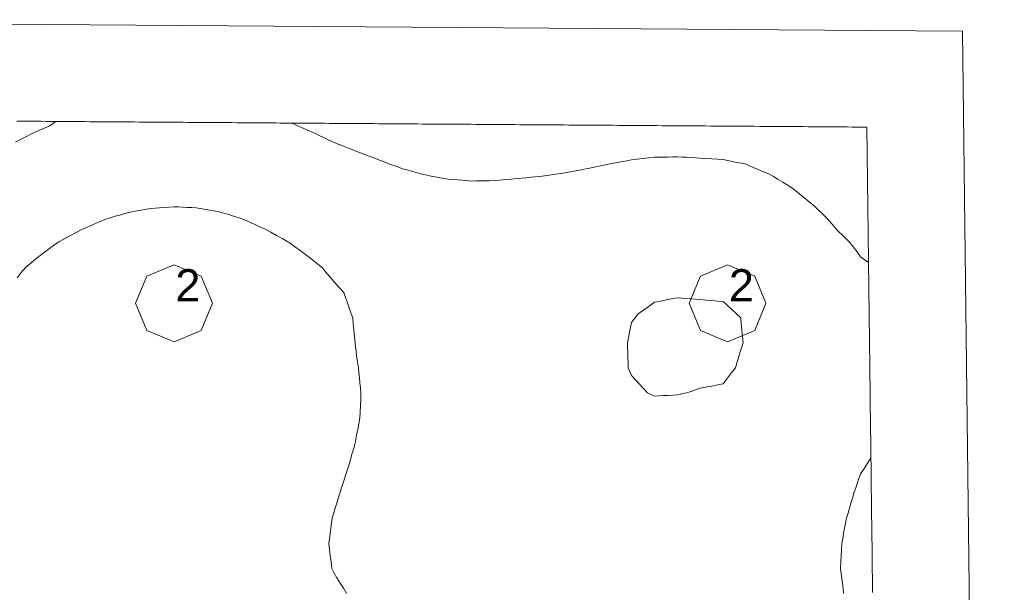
# Model space of a CAD drawing. Header units: millimetres. Extents: x -3350 to 1628655, y -3400 to 242269.
# Tile 61 of 73: x 1561890 to 1564943, y 20598 to 22373. Entities that reach past the tile are written whole.
import ezdxf
from ezdxf.xclip import XClip

# ---------------------------------------------------------------- set-up
doc = ezdxf.new("R2010")
doc.units = ezdxf.units.MM
doc.header["$MEASUREMENT"] = 0
doc.header["$XCLIPFRAME"] = 0
doc.linetypes.add('B0402', pattern=[937.5, 625, -312.5])
for name, color, linetype in [('19077_E_2-04_2_DLXLUMEX', 7, 'Continuous'), ('19077_E_2-04_2_New_0', 7, 'Continuous'), ('19077_E_2-04_2_New_DLXISO', 7, 'Continuous'), ('19077_E_2-04_2_New_DLXLUM', 7, 'Continuous')]:
    doc.layers.add(name, color=color, linetype=linetype)
doc.styles.add('GENERATED_STYLE_1', font='txt')

# ---------------------------------------------------------------- blocks, each defined once
blk = doc.blocks.new('Drawing_1_2', base_point=(1545683.5, -2338.8))
at = {"layer": '19077_E_2-04_2_New_0', "color": 6, "linetype": 'Continuous', "lineweight": 0}
for p, q in [((1559793.3, 22372.5), (1564813.3, 22337.5)), ((1564813.3, 22337.5), (1559793.3, 22372.5)), ((1559793.3, 22372.5), (1564813.3, 22337.5)), ((1559793.3, 22372.5), (1564813.3, 22337.5)), ((1564813.3, 22337.5), (1559793.3, 22372.5)), ((1559793.3, 22372.5), (1564813.3, 22337.5)), ((1564813.3, 22337.5), (1559793.3, 22372.5)), ((1564813.3, 22337.5), (1564943.3, 11822.5)), ((1564943.3, 11822.5), (1564813.3, 22337.5)), ((1564813.3, 22337.5), (1564813.4, 22337.5)), ((1564813.3, 22337.5), (1564813.4, 22337.5)), ((1564813.3, 22337.5), (1564943.3, 11822.5)), ((1564813.3, 22337.5), (1564943.3, 11822.5)), ((1564943.3, 11822.5), (1564813.3, 22337.5)), ((1564813.3, 22337.5), (1564813.4, 22337.5)), ((1564813.3, 22337.5), (1564813.4, 22337.5)), ((1564813.3, 22337.5), (1564943.3, 11822.5)), ((1564943.3, 11822.5), (1564813.3, 22337.5))]:
    blk.add_line(p, q, dxfattribs=at)
at = {"layer": '19077_E_2-04_2_New_DLXISO', "color": 30, "linetype": 'Continuous', "lineweight": 0, "flags": 128}
for points in [[(1564534.8, 20596.9), (1564534.6, 20613.4), (1564534.4, 20630), (1564534.2, 20646.6), (1564534, 20663.2), (1564533.8, 20679.8), (1564533.6, 20696.4), (1564533.4, 20712.9), (1564533.2, 20729.5), (1564533, 20746.1), (1564532.8, 20762.7), (1564532.5, 20779.3), (1564532.3, 20795.9), (1564532.1, 20812.4), (1564531.9, 20829), (1564531.7, 20845.6), (1564531.5, 20862.2), (1564531.3, 20878.8), (1564531.1, 20895.4), (1564530.9, 20911.9), (1564530.7, 20928.5), (1564530.5, 20945.1), (1564530.3, 20961.7), (1564530.1, 20978.3), (1564529.9, 20994.9), (1564529.7, 21011.4), (1564529.5, 21028), (1564529.3, 21044.6), (1564529.1, 21061.2), (1564528.9, 21077.8), (1564528.7, 21094.4), (1564528.4, 21110.9), (1564528.2, 21127.5), (1564528, 21144.1), (1564527.8, 21160.7), (1564527.6, 21177.3), (1564527.4, 21193.9), (1564527.2, 21210.4), (1564527, 21227), (1564526.8, 21243.6), (1564526.6, 21260.2), (1564526.4, 21276.8), (1564526.2, 21293.4), (1564526, 21309.9), (1564525.8, 21326.5), (1564525.6, 21343.1), (1564525.4, 21359.7), (1564525.2, 21376.3), (1564525, 21392.9), (1564524.8, 21409.4), (1564524.5, 21426), (1564524.3, 21442.6), (1564524.1, 21459.2), (1564523.9, 21475.8), (1564523.7, 21492.4), (1564523.5, 21508.9), (1564523.3, 21525.5), (1564523.1, 21542.1), (1564522.9, 21558.7), (1564522.7, 21575.3), (1564522.5, 21591.9), (1564522.3, 21608.4), (1564522.1, 21625), (1564521.9, 21641.6), (1564521.7, 21658.2), (1564521.5, 21674.8), (1564521.3, 21691.4), (1564521.1, 21707.9), (1564520.9, 21724.5), (1564520.7, 21741.1), (1564520.4, 21757.7), (1564520.2, 21774.3), (1564520, 21790.9), (1564519.8, 21807.4), (1564519.6, 21824), (1564519.4, 21840.6), (1564519.2, 21857.2), (1564519, 21873.8), (1564518.8, 21890.4), (1564518.6, 21906.9), (1564518.4, 21923.5), (1564518.2, 21940.1), (1564518, 21956.7), (1564517.8, 21973.3), (1564517.6, 21989.9), (1564517.4, 22006.4), (1564517.2, 22023), (1564517, 22039.6), (1564501.8, 22039.7), (1564486.7, 22039.8), (1564471.5, 22039.9), (1564456.4, 22040), (1564441.2, 22040.1), (1564426.1, 22040.2), (1564410.9, 22040.3), (1564395.8, 22040.4), (1564380.6, 22040.6), (1564365.5, 22040.7), (1564350.3, 22040.8), (1564335.2, 22040.9), (1564320, 22041), (1564304.9, 22041.1), (1564289.7, 22041.2), (1564274.6, 22041.3), (1564259.4, 22041.4), (1564244.3, 22041.5), (1564229.1, 22041.6), (1564214, 22041.7), (1564198.8, 22041.8), (1564183.7, 22041.9), (1564168.5, 22042), (1564153.4, 22042.1), (1564138.2, 22042.2), (1564123.1, 22042.4), (1564107.9, 22042.5), (1564092.8, 22042.6), (1564077.6, 22042.7), (1564062.5, 22042.8), (1564047.3, 22042.9), (1564032.2, 22043), (1564017, 22043.1), (1564001.9, 22043.2), (1563986.7, 22043.3), (1563971.6, 22043.4), (1563956.4, 22043.5), (1563941.3, 22043.6), (1563926.1, 22043.7), (1563911, 22043.8), (1563895.8, 22043.9), (1563880.7, 22044), (1563865.5, 22044.2), (1563850.4, 22044.3), (1563835.2, 22044.4), (1563820.1, 22044.5), (1563804.9, 22044.6), (1563789.8, 22044.7), (1563774.6, 22044.8), (1563759.5, 22044.9), (1563744.3, 22045), (1563729.2, 22045.1), (1563714, 22045.2), (1563698.9, 22045.3), (1563683.7, 22045.4), (1563668.6, 22045.5), (1563653.4, 22045.6), (1563638.3, 22045.7), (1563623.1, 22045.8), (1563608, 22046), (1563592.8, 22046.1), (1563577.7, 22046.2), (1563562.5, 22046.3), (1563547.4, 22046.4), (1563532.2, 22046.5), (1563517.1, 22046.6), (1563501.9, 22046.7), (1563486.8, 22046.8), (1563471.6, 22046.9), (1563456.5, 22047), (1563441.3, 22047.1), (1563426.2, 22047.2), (1563411, 22047.3), (1563395.9, 22047.4), (1563380.8, 22047.5), (1563365.6, 22047.6), (1563350.5, 22047.8), (1563335.3, 22047.9), (1563320.2, 22048), (1563305, 22048.1), (1563289.9, 22048.2), (1563274.7, 22048.3), (1563259.6, 22048.4), (1563244.4, 22048.5), (1563229.3, 22048.6), (1563214.1, 22048.7), (1563199, 22048.8), (1563183.8, 22048.9), (1563168.7, 22049), (1563153.5, 22049.1), (1563138.4, 22049.2), (1563123.2, 22049.3), (1563108.1, 22049.4), (1563092.9, 22049.6), (1563077.8, 22049.7), (1563062.6, 22049.8), (1563047.5, 22049.9), (1563032.3, 22050), (1563017.2, 22050.1), (1563002, 22050.2), (1562986.9, 22050.3), (1562971.7, 22050.4), (1562956.6, 22050.5), (1562941.4, 22050.6), (1562926.3, 22050.7), (1562911.1, 22050.8), (1562896, 22050.9), (1562880.8, 22051), (1562865.7, 22051.1), (1562850.5, 22051.2), (1562835.4, 22051.4), (1562820.2, 22051.5), (1562805.1, 22051.6), (1562789.9, 22051.7), (1562774.8, 22051.8), (1562759.6, 22051.9), (1562744.5, 22052), (1562729.3, 22052.1), (1562714.2, 22052.2), (1562699, 22052.3), (1562683.9, 22052.4), (1562668.7, 22052.5), (1562653.6, 22052.6), (1562638.4, 22052.7), (1562623.3, 22052.8), (1562608.1, 22052.9), (1562593, 22053), (1562577.8, 22053.2), (1562562.7, 22053.3), (1562547.5, 22053.4), (1562532.4, 22053.5), (1562517.2, 22053.6), (1562502.1, 22053.7), (1562486.9, 22053.8), (1562471.8, 22053.9), (1562456.6, 22054), (1562441.5, 22054.1), (1562426.3, 22054.2), (1562411.2, 22054.3), (1562396, 22054.4), (1562380.9, 22054.5), (1562365.7, 22054.6), (1562350.6, 22054.7), (1562335.4, 22054.8), (1562320.3, 22055), (1562305.1, 22055.1), (1562290, 22055.2), (1562274.8, 22055.3), (1562259.7, 22055.4), (1562244.5, 22055.5), (1562229.4, 22055.6), (1562214.2, 22055.7), (1562199.1, 22055.8), (1562183.9, 22055.9), (1562168.8, 22056), (1562153.6, 22056.1), (1562138.5, 22056.2), (1562123.3, 22056.3), (1562108.2, 22056.4), (1562093, 22056.5), (1562077.9, 22056.6), (1562062.7, 22056.8), (1562047.6, 22056.9), (1562032.4, 22057), (1562017.3, 22057.1), (1562002.1, 22057.2), (1561987, 22057.3), (1561971.8, 22057.4), (1561956.7, 22057.5), (1561941.5, 22057.6), (1561926.4, 22057.7), (1561911.2, 22057.8), (1561896.1, 22057.9), (1561880.9, 22058)], [(1562903.7, 20593.8), (1562893.7, 20610), (1562883.7, 20626.2), (1562873.7, 20642.4), (1562863.7, 20658.6), (1562857.7, 20671.5), (1562855.3, 20690.9), (1562852.9, 20710.4), (1562850.5, 20729.8), (1562848.1, 20749.2), (1562850.2, 20764.8), (1562852.4, 20780.3), (1562854.6, 20795.9), (1562856.8, 20811.4), (1562858.9, 20827), (1562863.7, 20843.4), (1562868.4, 20858.7), (1562873, 20874), (1562877.7, 20889.3), (1562882.4, 20904.7), (1562888.8, 20924.1), (1562895.1, 20943.5), (1562901.5, 20963), (1562907.8, 20982.4), (1562912.3, 20997.9), (1562916.7, 21013.5), (1562921.2, 21029), (1562925.7, 21044.6), (1562930.2, 21060.1), (1562932.4, 21072.5), (1562934.7, 21084.8), (1562938, 21102.5), (1562941.3, 21120.2), (1562944.5, 21137.8), (1562945.4, 21157.3), (1562946.3, 21176.7), (1562947.2, 21196.1), (1562948.1, 21215.5), (1562946.5, 21231.1), (1562945, 21246.6), (1562943.4, 21262.2), (1562941.8, 21277.7), (1562940.3, 21293.3), (1562937.5, 21312.3), (1562934.7, 21331.3), (1562933.1, 21344.5), (1562931.5, 21357.8), (1562929.9, 21371), (1562928, 21390.4), (1562926.2, 21409.8), (1562924.4, 21429.3), (1562922.5, 21448.7), (1562917, 21464.2), (1562911.6, 21479.8), (1562906.1, 21495.3), (1562900.6, 21510.9), (1562895.1, 21526.4), (1562879.4, 21543.9), (1562863.7, 21561.5), (1562851.6, 21575.7), (1562839.4, 21589.9), (1562827.3, 21604.1), (1562810, 21618), (1562792.7, 21631.9), (1562775.9, 21644.4), (1562759.1, 21656.9), (1562742.3, 21669.4), (1562725.5, 21681.9), (1562721.6, 21684.3), (1562703.9, 21694.1), (1562686.1, 21703.9), (1562668.3, 21713.7), (1562650.6, 21723.5), (1562636.4, 21729.9), (1562622.2, 21736.3), (1562608, 21742.7), (1562593.8, 21749.1), (1562579.5, 21755.5), (1562567.5, 21759.6), (1562552.8, 21763.9), (1562538, 21768.2), (1562523.3, 21772.5), (1562508.5, 21776.9), (1562490.8, 21780), (1562473, 21783.1), (1562455.2, 21786.2), (1562437.5, 21789.3), (1562423.3, 21790), (1562409.1, 21790.7), (1562394.9, 21791.3), (1562380.7, 21792), (1562366.4, 21792.7), (1562352.2, 21791.6), (1562338, 21790.6), (1562323.8, 21789.6), (1562309.6, 21788.5), (1562295.4, 21787.5), (1562277.6, 21784.2), (1562259.9, 21780.9), (1562242.1, 21777.5), (1562224.4, 21774.2), (1562211.6, 21770.6), (1562198.8, 21766.9), (1562186.1, 21763.2), (1562173.3, 21759.6), (1562153.3, 21752.9), (1562139.1, 21746.8), (1562124.9, 21740.7), (1562110.7, 21734.6), (1562096.5, 21728.4), (1562082.3, 21722.3), (1562064.5, 21712.8), (1562046.8, 21703.2), (1562029, 21693.6), (1562011.3, 21684.1), (1562007.7, 21681.9), (1561990.8, 21669.3), (1561974, 21656.8), (1561957.1, 21644.3), (1561940.2, 21631.7), (1561923.8, 21617.9), (1561907.3, 21604.1), (1561894.6, 21588.4), (1561881.9, 21572.7)]]:
    blk.add_lwpolyline(points, dxfattribs=at)
at = {"layer": '19077_E_2-04_2_New_DLXISO', "color": 14, "linetype": 'Continuous', "lineweight": 0, "flags": 128}
blk.add_lwpolyline([(1564534.8, 20596.9), (1564534.6, 20613.4), (1564534.4, 20630), (1564534.2, 20646.6), (1564534, 20663.2), (1564533.8, 20679.8), (1564533.6, 20696.4), (1564533.4, 20712.9), (1564533.2, 20729.5), (1564533, 20746.1), (1564532.8, 20762.7), (1564532.5, 20779.3), (1564532.3, 20795.9), (1564532.1, 20812.4), (1564531.9, 20829), (1564531.7, 20845.6), (1564531.5, 20862.2), (1564531.3, 20878.8), (1564531.1, 20895.4), (1564530.9, 20911.9), (1564530.7, 20928.5), (1564530.5, 20945.1), (1564530.3, 20961.7), (1564530.1, 20978.3), (1564529.9, 20994.9), (1564529.7, 21011.4), (1564529.5, 21028), (1564529.3, 21044.6), (1564529.1, 21061.2), (1564528.9, 21077.8), (1564528.7, 21094.4), (1564528.4, 21110.9), (1564528.2, 21127.5), (1564528, 21144.1), (1564527.8, 21160.7), (1564527.6, 21177.3), (1564527.4, 21193.9), (1564527.2, 21210.4), (1564527, 21227), (1564526.8, 21243.6), (1564526.6, 21260.2), (1564526.4, 21276.8), (1564526.2, 21293.4), (1564526, 21309.9), (1564525.8, 21326.5), (1564525.6, 21343.1), (1564525.4, 21359.7), (1564525.2, 21376.3), (1564525, 21392.9), (1564524.8, 21409.4), (1564524.5, 21426), (1564524.3, 21442.6), (1564524.1, 21459.2), (1564523.9, 21475.8), (1564523.7, 21492.4), (1564523.5, 21508.9), (1564523.3, 21525.5), (1564523.1, 21542.1), (1564522.9, 21558.7), (1564522.7, 21575.3), (1564522.5, 21591.9), (1564522.3, 21608.4), (1564522.1, 21625), (1564521.9, 21641.6), (1564521.7, 21658.2), (1564521.5, 21674.8), (1564521.3, 21691.4), (1564521.1, 21707.9), (1564520.9, 21724.5), (1564520.7, 21741.1), (1564520.4, 21757.7), (1564520.2, 21774.3), (1564520, 21790.9), (1564519.8, 21807.4), (1564519.6, 21824), (1564519.4, 21840.6), (1564519.2, 21857.2), (1564519, 21873.8), (1564518.8, 21890.4), (1564518.6, 21906.9), (1564518.4, 21923.5), (1564518.2, 21940.1), (1564518, 21956.7), (1564517.8, 21973.3), (1564517.6, 21989.9), (1564517.4, 22006.4), (1564517.2, 22023), (1564517, 22039.6), (1564501.8, 22039.7), (1564486.7, 22039.8), (1564471.5, 22039.9), (1564456.4, 22040), (1564441.2, 22040.1), (1564426.1, 22040.2), (1564410.9, 22040.3), (1564395.8, 22040.4), (1564380.6, 22040.6), (1564365.5, 22040.7), (1564350.3, 22040.8), (1564335.2, 22040.9), (1564320, 22041), (1564304.9, 22041.1), (1564289.7, 22041.2), (1564274.6, 22041.3), (1564259.4, 22041.4), (1564244.3, 22041.5), (1564229.1, 22041.6), (1564214, 22041.7), (1564198.8, 22041.8), (1564183.7, 22041.9), (1564168.5, 22042), (1564153.4, 22042.1), (1564138.2, 22042.2), (1564123.1, 22042.4), (1564107.9, 22042.5), (1564092.8, 22042.6), (1564077.6, 22042.7), (1564062.5, 22042.8), (1564047.3, 22042.9), (1564032.2, 22043), (1564017, 22043.1), (1564001.9, 22043.2), (1563986.7, 22043.3), (1563971.6, 22043.4), (1563956.4, 22043.5), (1563941.3, 22043.6), (1563926.1, 22043.7), (1563911, 22043.8), (1563895.8, 22043.9), (1563880.7, 22044), (1563865.5, 22044.2), (1563850.4, 22044.3), (1563835.2, 22044.4), (1563820.1, 22044.5), (1563804.9, 22044.6), (1563789.8, 22044.7), (1563774.6, 22044.8), (1563759.5, 22044.9), (1563744.3, 22045), (1563729.2, 22045.1), (1563714, 22045.2), (1563698.9, 22045.3), (1563683.7, 22045.4), (1563668.6, 22045.5), (1563653.4, 22045.6), (1563638.3, 22045.7), (1563623.1, 22045.8), (1563608, 22046), (1563592.8, 22046.1), (1563577.7, 22046.2), (1563562.5, 22046.3), (1563547.4, 22046.4), (1563532.2, 22046.5), (1563517.1, 22046.6), (1563501.9, 22046.7), (1563486.8, 22046.8), (1563471.6, 22046.9), (1563456.5, 22047), (1563441.3, 22047.1), (1563426.2, 22047.2), (1563411, 22047.3), (1563395.9, 22047.4), (1563380.8, 22047.5), (1563365.6, 22047.6), (1563350.5, 22047.8), (1563335.3, 22047.9), (1563320.2, 22048), (1563305, 22048.1), (1563289.9, 22048.2), (1563274.7, 22048.3), (1563259.6, 22048.4), (1563244.4, 22048.5), (1563229.3, 22048.6), (1563214.1, 22048.7), (1563199, 22048.8), (1563183.8, 22048.9), (1563168.7, 22049), (1563153.5, 22049.1), (1563138.4, 22049.2), (1563123.2, 22049.3), (1563108.1, 22049.4), (1563092.9, 22049.6), (1563077.8, 22049.7), (1563062.6, 22049.8), (1563047.5, 22049.9), (1563032.3, 22050), (1563017.2, 22050.1), (1563002, 22050.2), (1562986.9, 22050.3), (1562971.7, 22050.4), (1562956.6, 22050.5), (1562941.4, 22050.6), (1562926.3, 22050.7), (1562911.1, 22050.8), (1562896, 22050.9), (1562880.8, 22051), (1562865.7, 22051.1), (1562850.5, 22051.2), (1562835.4, 22051.4), (1562820.2, 22051.5), (1562805.1, 22051.6), (1562789.9, 22051.7), (1562774.8, 22051.8), (1562759.6, 22051.9), (1562744.5, 22052), (1562729.3, 22052.1), (1562714.2, 22052.2), (1562699, 22052.3), (1562683.9, 22052.4), (1562668.7, 22052.5), (1562653.6, 22052.6), (1562638.4, 22052.7), (1562623.3, 22052.8), (1562608.1, 22052.9), (1562593, 22053), (1562577.8, 22053.2), (1562562.7, 22053.3), (1562547.5, 22053.4), (1562532.4, 22053.5), (1562517.2, 22053.6), (1562502.1, 22053.7), (1562486.9, 22053.8), (1562471.8, 22053.9), (1562456.6, 22054), (1562441.5, 22054.1), (1562426.3, 22054.2), (1562411.2, 22054.3), (1562396, 22054.4), (1562380.9, 22054.5), (1562365.7, 22054.6), (1562350.6, 22054.7), (1562335.4, 22054.8), (1562320.3, 22055), (1562305.1, 22055.1), (1562290, 22055.2), (1562274.8, 22055.3), (1562259.7, 22055.4), (1562244.5, 22055.5), (1562229.4, 22055.6), (1562214.2, 22055.7), (1562199.1, 22055.8), (1562183.9, 22055.9), (1562168.8, 22056), (1562153.6, 22056.1), (1562138.5, 22056.2), (1562123.3, 22056.3), (1562108.2, 22056.4), (1562093, 22056.5), (1562077.9, 22056.6), (1562062.7, 22056.8), (1562047.6, 22056.9), (1562032.4, 22057), (1562017.3, 22057.1), (1562002.1, 22057.2), (1561987, 22057.3), (1561971.8, 22057.4), (1561956.7, 22057.5), (1561941.5, 22057.6), (1561926.4, 22057.7), (1561911.2, 22057.8), (1561896.1, 22057.9), (1561880.9, 22058)], dxfattribs=at)
at = {"layer": '19077_E_2-04_2_New_DLXISO', "color": 9, "linetype": 'Continuous', "lineweight": 0, "flags": 128}
blk.add_lwpolyline([(1564534.8, 20596.9), (1564534.6, 20613.4), (1564534.4, 20630), (1564534.2, 20646.6), (1564534, 20663.2), (1564533.8, 20679.8), (1564533.6, 20696.4), (1564533.4, 20712.9), (1564533.2, 20729.5), (1564533, 20746.1), (1564532.8, 20762.7), (1564532.5, 20779.3), (1564532.3, 20795.9), (1564532.1, 20812.4), (1564531.9, 20829), (1564531.7, 20845.6), (1564531.5, 20862.2), (1564531.3, 20878.8), (1564531.1, 20895.4), (1564530.9, 20911.9), (1564530.7, 20928.5), (1564530.5, 20945.1), (1564530.3, 20961.7), (1564530.1, 20978.3), (1564529.9, 20994.9), (1564529.7, 21011.4), (1564529.5, 21028), (1564529.3, 21044.6), (1564529.1, 21061.2), (1564528.9, 21077.8), (1564528.7, 21094.4), (1564528.4, 21110.9), (1564528.2, 21127.5), (1564528, 21144.1), (1564527.8, 21160.7), (1564527.6, 21177.3), (1564527.4, 21193.9), (1564527.2, 21210.4), (1564527, 21227), (1564526.8, 21243.6), (1564526.6, 21260.2), (1564526.4, 21276.8), (1564526.2, 21293.4), (1564526, 21309.9), (1564525.8, 21326.5), (1564525.6, 21343.1), (1564525.4, 21359.7), (1564525.2, 21376.3), (1564525, 21392.9), (1564524.8, 21409.4), (1564524.5, 21426), (1564524.3, 21442.6), (1564524.1, 21459.2), (1564523.9, 21475.8), (1564523.7, 21492.4), (1564523.5, 21508.9), (1564523.3, 21525.5), (1564523.1, 21542.1), (1564522.9, 21558.7), (1564522.7, 21575.3), (1564522.5, 21591.9), (1564522.3, 21608.4), (1564522.1, 21625), (1564521.9, 21641.6), (1564521.7, 21658.2), (1564521.5, 21674.8), (1564521.3, 21691.4), (1564521.1, 21707.9), (1564520.9, 21724.5), (1564520.7, 21741.1), (1564520.4, 21757.7), (1564520.2, 21774.3), (1564520, 21790.9), (1564519.8, 21807.4), (1564519.6, 21824), (1564519.4, 21840.6), (1564519.2, 21857.2), (1564519, 21873.8), (1564518.8, 21890.4), (1564518.6, 21906.9), (1564518.4, 21923.5), (1564518.2, 21940.1), (1564518, 21956.7), (1564517.8, 21973.3), (1564517.6, 21989.9), (1564517.4, 22006.4), (1564517.2, 22023), (1564517, 22039.6), (1564501.8, 22039.7), (1564486.7, 22039.8), (1564471.5, 22039.9), (1564456.4, 22040), (1564441.2, 22040.1), (1564426.1, 22040.2), (1564410.9, 22040.3), (1564395.8, 22040.4), (1564380.6, 22040.6), (1564365.5, 22040.7), (1564350.3, 22040.8), (1564335.2, 22040.9), (1564320, 22041), (1564304.9, 22041.1), (1564289.7, 22041.2), (1564274.6, 22041.3), (1564259.4, 22041.4), (1564244.3, 22041.5), (1564229.1, 22041.6), (1564214, 22041.7), (1564198.8, 22041.8), (1564183.7, 22041.9), (1564168.5, 22042), (1564153.4, 22042.1), (1564138.2, 22042.2), (1564123.1, 22042.4), (1564107.9, 22042.5), (1564092.8, 22042.6), (1564077.6, 22042.7), (1564062.5, 22042.8), (1564047.3, 22042.9), (1564032.2, 22043), (1564017, 22043.1), (1564001.9, 22043.2), (1563986.7, 22043.3), (1563971.6, 22043.4), (1563956.4, 22043.5), (1563941.3, 22043.6), (1563926.1, 22043.7), (1563911, 22043.8), (1563895.8, 22043.9), (1563880.7, 22044), (1563865.5, 22044.2), (1563850.4, 22044.3), (1563835.2, 22044.4), (1563820.1, 22044.5), (1563804.9, 22044.6), (1563789.8, 22044.7), (1563774.6, 22044.8), (1563759.5, 22044.9), (1563744.3, 22045), (1563729.2, 22045.1), (1563714, 22045.2), (1563698.9, 22045.3), (1563683.7, 22045.4), (1563668.6, 22045.5), (1563653.4, 22045.6), (1563638.3, 22045.7), (1563623.1, 22045.8), (1563608, 22046), (1563592.8, 22046.1), (1563577.7, 22046.2), (1563562.5, 22046.3), (1563547.4, 22046.4), (1563532.2, 22046.5), (1563517.1, 22046.6), (1563501.9, 22046.7), (1563486.8, 22046.8), (1563471.6, 22046.9), (1563456.5, 22047), (1563441.3, 22047.1), (1563426.2, 22047.2), (1563411, 22047.3), (1563395.9, 22047.4), (1563380.8, 22047.5), (1563365.6, 22047.6), (1563350.5, 22047.8), (1563335.3, 22047.9), (1563320.2, 22048), (1563305, 22048.1), (1563289.9, 22048.2), (1563274.7, 22048.3), (1563259.6, 22048.4), (1563244.4, 22048.5), (1563229.3, 22048.6), (1563214.1, 22048.7), (1563199, 22048.8), (1563183.8, 22048.9), (1563168.7, 22049), (1563153.5, 22049.1), (1563138.4, 22049.2), (1563123.2, 22049.3), (1563108.1, 22049.4), (1563092.9, 22049.6), (1563077.8, 22049.7), (1563062.6, 22049.8), (1563047.5, 22049.9), (1563032.3, 22050), (1563017.2, 22050.1), (1563002, 22050.2), (1562986.9, 22050.3), (1562971.7, 22050.4), (1562956.6, 22050.5), (1562941.4, 22050.6), (1562926.3, 22050.7), (1562911.1, 22050.8), (1562896, 22050.9), (1562880.8, 22051), (1562865.7, 22051.1), (1562850.5, 22051.2), (1562835.4, 22051.4), (1562820.2, 22051.5), (1562805.1, 22051.6), (1562789.9, 22051.7), (1562774.8, 22051.8), (1562759.6, 22051.9), (1562744.5, 22052), (1562729.3, 22052.1), (1562714.2, 22052.2), (1562699, 22052.3), (1562683.9, 22052.4), (1562668.7, 22052.5), (1562653.6, 22052.6), (1562638.4, 22052.7), (1562623.3, 22052.8), (1562608.1, 22052.9), (1562593, 22053), (1562577.8, 22053.2), (1562562.7, 22053.3), (1562547.5, 22053.4), (1562532.4, 22053.5), (1562517.2, 22053.6), (1562502.1, 22053.7), (1562486.9, 22053.8), (1562471.8, 22053.9), (1562456.6, 22054), (1562441.5, 22054.1), (1562426.3, 22054.2), (1562411.2, 22054.3), (1562396, 22054.4), (1562380.9, 22054.5), (1562365.7, 22054.6), (1562350.6, 22054.7), (1562335.4, 22054.8), (1562320.3, 22055), (1562305.1, 22055.1), (1562290, 22055.2), (1562274.8, 22055.3), (1562259.7, 22055.4), (1562244.5, 22055.5), (1562229.4, 22055.6), (1562214.2, 22055.7), (1562199.1, 22055.8), (1562183.9, 22055.9), (1562168.8, 22056), (1562153.6, 22056.1), (1562138.5, 22056.2), (1562123.3, 22056.3), (1562108.2, 22056.4), (1562093, 22056.5), (1562077.9, 22056.6), (1562062.7, 22056.8), (1562047.6, 22056.9), (1562032.4, 22057), (1562017.3, 22057.1), (1562002.1, 22057.2), (1561987, 22057.3), (1561971.8, 22057.4), (1561956.7, 22057.5), (1561941.5, 22057.6), (1561926.4, 22057.7), (1561911.2, 22057.8), (1561896.1, 22057.9), (1561880.9, 22058)], dxfattribs=at)
at = {"layer": '19077_E_2-04_2_New_DLXISO', "color": 2, "linetype": 'Continuous', "lineweight": 0, "flags": 128}
blk.add_lwpolyline([(1564534.8, 20596.9), (1564534.6, 20613.4), (1564534.4, 20630), (1564534.2, 20646.6), (1564534, 20663.2), (1564533.8, 20679.8), (1564533.6, 20696.4), (1564533.4, 20712.9), (1564533.2, 20729.5), (1564533, 20746.1), (1564532.8, 20762.7), (1564532.5, 20779.3), (1564532.3, 20795.9), (1564532.1, 20812.4), (1564531.9, 20829), (1564531.7, 20845.6), (1564531.5, 20862.2), (1564531.3, 20878.8), (1564531.1, 20895.4), (1564530.9, 20911.9), (1564530.7, 20928.5), (1564530.5, 20945.1), (1564530.3, 20961.7), (1564530.1, 20978.3), (1564529.9, 20994.9), (1564529.7, 21011.4), (1564529.5, 21028), (1564529.3, 21044.6), (1564529.1, 21061.2), (1564528.9, 21077.8), (1564528.7, 21094.4), (1564528.4, 21110.9), (1564528.2, 21127.5), (1564528, 21144.1), (1564527.8, 21160.7), (1564527.6, 21177.3), (1564527.4, 21193.9), (1564527.2, 21210.4), (1564527, 21227), (1564526.8, 21243.6), (1564526.6, 21260.2), (1564526.4, 21276.8), (1564526.2, 21293.4), (1564526, 21309.9), (1564525.8, 21326.5), (1564525.6, 21343.1), (1564525.4, 21359.7), (1564525.2, 21376.3), (1564525, 21392.9), (1564524.8, 21409.4), (1564524.5, 21426), (1564524.3, 21442.6), (1564524.1, 21459.2), (1564523.9, 21475.8), (1564523.7, 21492.4), (1564523.5, 21508.9), (1564523.3, 21525.5), (1564523.1, 21542.1), (1564522.9, 21558.7), (1564522.7, 21575.3), (1564522.5, 21591.9), (1564522.3, 21608.4), (1564522.1, 21625), (1564521.9, 21641.6), (1564521.7, 21658.2), (1564521.5, 21674.8), (1564521.3, 21691.4), (1564521.1, 21707.9), (1564520.9, 21724.5), (1564520.7, 21741.1), (1564520.4, 21757.7), (1564520.2, 21774.3), (1564520, 21790.9), (1564519.8, 21807.4), (1564519.6, 21824), (1564519.4, 21840.6), (1564519.2, 21857.2), (1564519, 21873.8), (1564518.8, 21890.4), (1564518.6, 21906.9), (1564518.4, 21923.5), (1564518.2, 21940.1), (1564518, 21956.7), (1564517.8, 21973.3), (1564517.6, 21989.9), (1564517.4, 22006.4), (1564517.2, 22023), (1564517, 22039.6), (1564501.8, 22039.7), (1564486.7, 22039.8), (1564471.5, 22039.9), (1564456.4, 22040), (1564441.2, 22040.1), (1564426.1, 22040.2), (1564410.9, 22040.3), (1564395.8, 22040.4), (1564380.6, 22040.6), (1564365.5, 22040.7), (1564350.3, 22040.8), (1564335.2, 22040.9), (1564320, 22041), (1564304.9, 22041.1), (1564289.7, 22041.2), (1564274.6, 22041.3), (1564259.4, 22041.4), (1564244.3, 22041.5), (1564229.1, 22041.6), (1564214, 22041.7), (1564198.8, 22041.8), (1564183.7, 22041.9), (1564168.5, 22042), (1564153.4, 22042.1), (1564138.2, 22042.2), (1564123.1, 22042.4), (1564107.9, 22042.5), (1564092.8, 22042.6), (1564077.6, 22042.7), (1564062.5, 22042.8), (1564047.3, 22042.9), (1564032.2, 22043), (1564017, 22043.1), (1564001.9, 22043.2), (1563986.7, 22043.3), (1563971.6, 22043.4), (1563956.4, 22043.5), (1563941.3, 22043.6), (1563926.1, 22043.7), (1563911, 22043.8), (1563895.8, 22043.9), (1563880.7, 22044), (1563865.5, 22044.2), (1563850.4, 22044.3), (1563835.2, 22044.4), (1563820.1, 22044.5), (1563804.9, 22044.6), (1563789.8, 22044.7), (1563774.6, 22044.8), (1563759.5, 22044.9), (1563744.3, 22045), (1563729.2, 22045.1), (1563714, 22045.2), (1563698.9, 22045.3), (1563683.7, 22045.4), (1563668.6, 22045.5), (1563653.4, 22045.6), (1563638.3, 22045.7), (1563623.1, 22045.8), (1563608, 22046), (1563592.8, 22046.1), (1563577.7, 22046.2), (1563562.5, 22046.3), (1563547.4, 22046.4), (1563532.2, 22046.5), (1563517.1, 22046.6), (1563501.9, 22046.7), (1563486.8, 22046.8), (1563471.6, 22046.9), (1563456.5, 22047), (1563441.3, 22047.1), (1563426.2, 22047.2), (1563411, 22047.3), (1563395.9, 22047.4), (1563380.8, 22047.5), (1563365.6, 22047.6), (1563350.5, 22047.8), (1563335.3, 22047.9), (1563320.2, 22048), (1563305, 22048.1), (1563289.9, 22048.2), (1563274.7, 22048.3), (1563259.6, 22048.4), (1563244.4, 22048.5), (1563229.3, 22048.6), (1563214.1, 22048.7), (1563199, 22048.8), (1563183.8, 22048.9), (1563168.7, 22049), (1563153.5, 22049.1), (1563138.4, 22049.2), (1563123.2, 22049.3), (1563108.1, 22049.4), (1563092.9, 22049.6), (1563077.8, 22049.7), (1563062.6, 22049.8), (1563047.5, 22049.9), (1563032.3, 22050), (1563017.2, 22050.1), (1563002, 22050.2), (1562986.9, 22050.3), (1562971.7, 22050.4), (1562956.6, 22050.5), (1562941.4, 22050.6), (1562926.3, 22050.7), (1562911.1, 22050.8), (1562896, 22050.9), (1562880.8, 22051), (1562865.7, 22051.1), (1562850.5, 22051.2), (1562835.4, 22051.4), (1562820.2, 22051.5), (1562805.1, 22051.6), (1562789.9, 22051.7), (1562774.8, 22051.8), (1562759.6, 22051.9), (1562744.5, 22052), (1562729.3, 22052.1), (1562714.2, 22052.2), (1562699, 22052.3), (1562683.9, 22052.4), (1562668.7, 22052.5), (1562653.6, 22052.6), (1562638.4, 22052.7), (1562623.3, 22052.8), (1562608.1, 22052.9), (1562593, 22053), (1562577.8, 22053.2), (1562562.7, 22053.3), (1562547.5, 22053.4), (1562532.4, 22053.5), (1562517.2, 22053.6), (1562502.1, 22053.7), (1562486.9, 22053.8), (1562471.8, 22053.9), (1562456.6, 22054), (1562441.5, 22054.1), (1562426.3, 22054.2), (1562411.2, 22054.3), (1562396, 22054.4), (1562380.9, 22054.5), (1562365.7, 22054.6), (1562350.6, 22054.7), (1562335.4, 22054.8), (1562320.3, 22055), (1562305.1, 22055.1), (1562290, 22055.2), (1562274.8, 22055.3), (1562259.7, 22055.4), (1562244.5, 22055.5), (1562229.4, 22055.6), (1562214.2, 22055.7), (1562199.1, 22055.8), (1562183.9, 22055.9), (1562168.8, 22056), (1562153.6, 22056.1), (1562138.5, 22056.2), (1562123.3, 22056.3), (1562108.2, 22056.4), (1562093, 22056.5), (1562077.9, 22056.6), (1562062.7, 22056.8), (1562047.6, 22056.9), (1562032.4, 22057), (1562017.3, 22057.1), (1562002.1, 22057.2), (1561987, 22057.3), (1561971.8, 22057.4), (1561956.7, 22057.5), (1561941.5, 22057.6), (1561926.4, 22057.7), (1561911.2, 22057.8), (1561896.1, 22057.9), (1561880.9, 22058)], dxfattribs=at)
at = {"layer": '19077_E_2-04_2_New_DLXISO', "color": 5, "linetype": 'Continuous', "lineweight": 0, "flags": 128}
blk.add_lwpolyline([(1564534.8, 20596.9), (1564534.6, 20613.4), (1564534.4, 20630), (1564534.2, 20646.6), (1564534, 20663.2), (1564533.8, 20679.8), (1564533.6, 20696.4), (1564533.4, 20712.9), (1564533.2, 20729.5), (1564533, 20746.1), (1564532.8, 20762.7), (1564532.5, 20779.3), (1564532.3, 20795.9), (1564532.1, 20812.4), (1564531.9, 20829), (1564531.7, 20845.6), (1564531.5, 20862.2), (1564531.3, 20878.8), (1564531.1, 20895.4), (1564530.9, 20911.9), (1564530.7, 20928.5), (1564530.5, 20945.1), (1564530.3, 20961.7), (1564530.1, 20978.3), (1564529.9, 20994.9), (1564529.7, 21011.4), (1564529.5, 21028), (1564529.3, 21044.6), (1564529.1, 21061.2), (1564528.9, 21077.8), (1564528.7, 21094.4), (1564528.4, 21110.9), (1564528.2, 21127.5), (1564528, 21144.1), (1564527.8, 21160.7), (1564527.6, 21177.3), (1564527.4, 21193.9), (1564527.2, 21210.4), (1564527, 21227), (1564526.8, 21243.6), (1564526.6, 21260.2), (1564526.4, 21276.8), (1564526.2, 21293.4), (1564526, 21309.9), (1564525.8, 21326.5), (1564525.6, 21343.1), (1564525.4, 21359.7), (1564525.2, 21376.3), (1564525, 21392.9), (1564524.8, 21409.4), (1564524.5, 21426), (1564524.3, 21442.6), (1564524.1, 21459.2), (1564523.9, 21475.8), (1564523.7, 21492.4), (1564523.5, 21508.9), (1564523.3, 21525.5), (1564523.1, 21542.1), (1564522.9, 21558.7), (1564522.7, 21575.3), (1564522.5, 21591.9), (1564522.3, 21608.4), (1564522.1, 21625), (1564521.9, 21641.6), (1564521.7, 21658.2), (1564521.5, 21674.8), (1564521.3, 21691.4), (1564521.1, 21707.9), (1564520.9, 21724.5), (1564520.7, 21741.1), (1564520.4, 21757.7), (1564520.2, 21774.3), (1564520, 21790.9), (1564519.8, 21807.4), (1564519.6, 21824), (1564519.4, 21840.6), (1564519.2, 21857.2), (1564519, 21873.8), (1564518.8, 21890.4), (1564518.6, 21906.9), (1564518.4, 21923.5), (1564518.2, 21940.1), (1564518, 21956.7), (1564517.8, 21973.3), (1564517.6, 21989.9), (1564517.4, 22006.4), (1564517.2, 22023), (1564517, 22039.6), (1564501.8, 22039.7), (1564486.7, 22039.8), (1564471.5, 22039.9), (1564456.4, 22040), (1564441.2, 22040.1), (1564426.1, 22040.2), (1564410.9, 22040.3), (1564395.8, 22040.4), (1564380.6, 22040.6), (1564365.5, 22040.7), (1564350.3, 22040.8), (1564335.2, 22040.9), (1564320, 22041), (1564304.9, 22041.1), (1564289.7, 22041.2), (1564274.6, 22041.3), (1564259.4, 22041.4), (1564244.3, 22041.5), (1564229.1, 22041.6), (1564214, 22041.7), (1564198.8, 22041.8), (1564183.7, 22041.9), (1564168.5, 22042), (1564153.4, 22042.1), (1564138.2, 22042.2), (1564123.1, 22042.4), (1564107.9, 22042.5), (1564092.8, 22042.6), (1564077.6, 22042.7), (1564062.5, 22042.8), (1564047.3, 22042.9), (1564032.2, 22043), (1564017, 22043.1), (1564001.9, 22043.2), (1563986.7, 22043.3), (1563971.6, 22043.4), (1563956.4, 22043.5), (1563941.3, 22043.6), (1563926.1, 22043.7), (1563911, 22043.8), (1563895.8, 22043.9), (1563880.7, 22044), (1563865.5, 22044.2), (1563850.4, 22044.3), (1563835.2, 22044.4), (1563820.1, 22044.5), (1563804.9, 22044.6), (1563789.8, 22044.7), (1563774.6, 22044.8), (1563759.5, 22044.9), (1563744.3, 22045), (1563729.2, 22045.1), (1563714, 22045.2), (1563698.9, 22045.3), (1563683.7, 22045.4), (1563668.6, 22045.5), (1563653.4, 22045.6), (1563638.3, 22045.7), (1563623.1, 22045.8), (1563608, 22046), (1563592.8, 22046.1), (1563577.7, 22046.2), (1563562.5, 22046.3), (1563547.4, 22046.4), (1563532.2, 22046.5), (1563517.1, 22046.6), (1563501.9, 22046.7), (1563486.8, 22046.8), (1563471.6, 22046.9), (1563456.5, 22047), (1563441.3, 22047.1), (1563426.2, 22047.2), (1563411, 22047.3), (1563395.9, 22047.4), (1563380.8, 22047.5), (1563365.6, 22047.6), (1563350.5, 22047.8), (1563335.3, 22047.9), (1563320.2, 22048), (1563305, 22048.1), (1563289.9, 22048.2), (1563274.7, 22048.3), (1563259.6, 22048.4), (1563244.4, 22048.5), (1563229.3, 22048.6), (1563214.1, 22048.7), (1563199, 22048.8), (1563183.8, 22048.9), (1563168.7, 22049), (1563153.5, 22049.1), (1563138.4, 22049.2), (1563123.2, 22049.3), (1563108.1, 22049.4), (1563092.9, 22049.6), (1563077.8, 22049.7), (1563062.6, 22049.8), (1563047.5, 22049.9), (1563032.3, 22050), (1563017.2, 22050.1), (1563002, 22050.2), (1562986.9, 22050.3), (1562971.7, 22050.4), (1562956.6, 22050.5), (1562941.4, 22050.6), (1562926.3, 22050.7), (1562911.1, 22050.8), (1562896, 22050.9), (1562880.8, 22051), (1562865.7, 22051.1), (1562850.5, 22051.2), (1562835.4, 22051.4), (1562820.2, 22051.5), (1562805.1, 22051.6), (1562789.9, 22051.7), (1562774.8, 22051.8), (1562759.6, 22051.9), (1562744.5, 22052), (1562729.3, 22052.1), (1562714.2, 22052.2), (1562699, 22052.3), (1562683.9, 22052.4), (1562668.7, 22052.5), (1562653.6, 22052.6), (1562638.4, 22052.7), (1562623.3, 22052.8), (1562608.1, 22052.9), (1562593, 22053), (1562577.8, 22053.2), (1562562.7, 22053.3), (1562547.5, 22053.4), (1562532.4, 22053.5), (1562517.2, 22053.6), (1562502.1, 22053.7), (1562486.9, 22053.8), (1562471.8, 22053.9), (1562456.6, 22054), (1562441.5, 22054.1), (1562426.3, 22054.2), (1562411.2, 22054.3), (1562396, 22054.4), (1562380.9, 22054.5), (1562365.7, 22054.6), (1562350.6, 22054.7), (1562335.4, 22054.8), (1562320.3, 22055), (1562305.1, 22055.1), (1562290, 22055.2), (1562274.8, 22055.3), (1562259.7, 22055.4), (1562244.5, 22055.5), (1562229.4, 22055.6), (1562214.2, 22055.7), (1562199.1, 22055.8), (1562183.9, 22055.9), (1562168.8, 22056), (1562153.6, 22056.1), (1562138.5, 22056.2), (1562123.3, 22056.3), (1562108.2, 22056.4), (1562093, 22056.5), (1562077.9, 22056.6), (1562062.7, 22056.8), (1562047.6, 22056.9), (1562032.4, 22057), (1562017.3, 22057.1), (1562002.1, 22057.2), (1561987, 22057.3), (1561971.8, 22057.4), (1561956.7, 22057.5), (1561941.5, 22057.6), (1561926.4, 22057.7), (1561911.2, 22057.8), (1561896.1, 22057.9), (1561880.9, 22058)], dxfattribs=at)
at = {"layer": '19077_E_2-04_2_New_DLXISO', "color": 3, "linetype": 'Continuous', "lineweight": 0, "flags": 128}
blk.add_lwpolyline([(1564445, 20593.8), (1564443.1, 20609.3), (1564441.1, 20624.9), (1564439.2, 20640.4), (1564437.2, 20656), (1564435.3, 20671.5), (1564436.2, 20690.9), (1564437.2, 20710.4), (1564438.1, 20729.8), (1564439.1, 20749.2), (1564442.1, 20764.8), (1564445.1, 20780.3), (1564448.1, 20795.9), (1564451.1, 20811.4), (1564454.1, 20827), (1564458.6, 20842.5), (1564463.2, 20858), (1564467.7, 20873.6), (1564472.2, 20889.1), (1564476.8, 20904.7), (1564483.7, 20924.6), (1564490.6, 20944.6), (1564497.5, 20964.6), (1564509.3, 20982.4), (1564519.4, 20997.9), (1564529.6, 21013.7), (1564529.3, 21044.6), (1564529.1, 21061.2), (1564528.9, 21077.8), (1564528.7, 21094.4), (1564528.4, 21110.9), (1564528.2, 21127.5), (1564528, 21144.1), (1564527.8, 21160.7), (1564527.6, 21177.3), (1564527.4, 21193.9), (1564527.2, 21210.4), (1564527, 21227), (1564526.8, 21243.6), (1564526.6, 21260.2), (1564526.4, 21276.8), (1564526.2, 21293.4), (1564526, 21309.9), (1564525.8, 21326.5), (1564525.6, 21343.1), (1564525.4, 21359.7), (1564525.2, 21376.3), (1564525, 21392.9), (1564524.8, 21409.4), (1564524.5, 21426), (1564524.3, 21442.6), (1564524.1, 21459.2), (1564523.9, 21475.8), (1564523.7, 21492.4), (1564523.5, 21508.9), (1564523.3, 21525.5), (1564523.1, 21542.1), (1564522.9, 21558.7), (1564522.7, 21575.3), (1564522.5, 21591.9), (1564522.3, 21608.4), (1564522.2, 21620.1), (1564497.5, 21637.9), (1564486.5, 21652.5), (1564475.5, 21667.2), (1564464.5, 21681.9), (1564445.5, 21700.5), (1564426.5, 21719.1), (1564408.9, 21739.3), (1564391.2, 21759.6), (1564379.3, 21770.9), (1564367.4, 21782.3), (1564355.4, 21793.6), (1564338.1, 21808.2), (1564320.7, 21822.7), (1564303.3, 21837.3), (1564284.4, 21851.7), (1564270.2, 21860.3), (1564256, 21868.8), (1564241.8, 21877.4), (1564227.6, 21886), (1564213.4, 21894.6), (1564196.5, 21901.4), (1564179.6, 21908.2), (1564162.7, 21915), (1564152.5, 21919.7), (1564142.3, 21924.4), (1564128.1, 21927.3), (1564113.9, 21930.2), (1564099.7, 21933.1), (1564085.5, 21936), (1564071.3, 21938.9), (1564053.5, 21940.1), (1564035.8, 21941.3), (1564018, 21942.6), (1564000.3, 21943.8), (1563986.1, 21944.5), (1563971.8, 21945.2), (1563957.6, 21945.9), (1563943.4, 21946.6), (1563929.2, 21947.3), (1563915, 21947.1), (1563900.8, 21946.8), (1563886.6, 21946.5), (1563872.4, 21946.3), (1563858.2, 21946), (1563840.4, 21944), (1563822.7, 21941.9), (1563804.9, 21939.9), (1563787.2, 21937.8), (1563772.9, 21935.2), (1563758.7, 21932.6), (1563744.5, 21930), (1563730.3, 21927.5), (1563716.1, 21924.9), (1563701.2, 21921.6), (1563686.2, 21918.3), (1563671.2, 21915), (1563658.2, 21912.4), (1563645.1, 21909.9), (1563627.3, 21906.5), (1563609.6, 21903.2), (1563591.8, 21899.8), (1563574, 21896.5), (1563559.8, 21894.6), (1563545.6, 21892.6), (1563531.4, 21890.7), (1563517.2, 21888.8), (1563503, 21886.8), (1563488.8, 21885.4), (1563474.6, 21884), (1563460.4, 21882.6), (1563446.2, 21881.2), (1563432, 21879.8), (1563414.2, 21878.3), (1563396.5, 21876.8), (1563378.7, 21875.3), (1563360.9, 21873.8), (1563346.7, 21873.5), (1563332.5, 21873.3), (1563318.3, 21873), (1563304.1, 21872.7), (1563289.9, 21872.4), (1563275.7, 21873.6), (1563261.5, 21874.7), (1563247.3, 21875.9), (1563233.1, 21877.1), (1563218.9, 21878.2), (1563201.1, 21881.5), (1563183.4, 21884.7), (1563165.6, 21887.9), (1563147.8, 21891.2), (1563133.6, 21895.1), (1563119.4, 21899), (1563105.2, 21902.9), (1563091, 21906.8), (1563076.8, 21910.7), (1563064.2, 21915), (1563049.6, 21920.5), (1563035, 21926.1), (1563020.4, 21931.6), (1563005.8, 21937.1), (1562988, 21943.9), (1562970.2, 21950.7), (1562952.5, 21957.5), (1562934.7, 21964.3), (1562920.5, 21969.9), (1562906.3, 21975.5), (1562892.1, 21981.1), (1562877.9, 21986.7), (1562862.6, 21992.7), (1562848.6, 21999.5), (1562834.6, 22006.2), (1562820.6, 22013), (1562806.6, 22019.7), (1562792.7, 22026.4), (1562778.4, 22032.6), (1562764.2, 22038.8), (1562750, 22044.9), (1562733.6, 22052.1), (1562714.2, 22052.2), (1562699, 22052.3), (1562683.9, 22052.4), (1562668.7, 22052.5), (1562653.6, 22052.6), (1562638.4, 22052.7), (1562623.3, 22052.8), (1562608.1, 22052.9), (1562593, 22053), (1562577.8, 22053.2), (1562562.7, 22053.3), (1562547.5, 22053.4), (1562532.4, 22053.5), (1562517.2, 22053.6), (1562502.1, 22053.7), (1562486.9, 22053.8), (1562471.8, 22053.9), (1562456.6, 22054), (1562441.5, 22054.1), (1562426.3, 22054.2), (1562411.2, 22054.3), (1562396, 22054.4), (1562380.9, 22054.5), (1562365.7, 22054.6), (1562350.6, 22054.7), (1562335.4, 22054.8), (1562320.3, 22055), (1562305.1, 22055.1), (1562290, 22055.2), (1562274.8, 22055.3), (1562259.7, 22055.4), (1562244.5, 22055.5), (1562229.4, 22055.6), (1562214.2, 22055.7), (1562199.1, 22055.8), (1562183.9, 22055.9), (1562168.8, 22056), (1562153.6, 22056.1), (1562138.5, 22056.2), (1562123.3, 22056.3), (1562108.2, 22056.4), (1562093, 22056.5), (1562077.9, 22056.6), (1562062.7, 22056.8), (1562047.6, 22056.9), (1562032.4, 22057), (1562016.3, 22057.1), (1562002.1, 22057.2), (1561982.9, 22043.6), (1561968.6, 22037.5), (1561954.4, 22031.5), (1561940.2, 22025.4), (1561924.2, 22017.2), (1561908.3, 22009.1), (1561892.3, 22000.9), (1561876.3, 21992.7)], dxfattribs=at)
at = {"layer": '19077_E_2-04_2_New_DLXISO', "color": 30, "linetype": 'Continuous', "lineweight": 0, "flags": 128}
blk.add_lwpolyline([(1563777.1, 21293.3), (1563787.2, 21269.8), (1563799.6, 21256.3), (1563812.1, 21242.7), (1563824.6, 21229.1), (1563837, 21215.5), (1563858.2, 21205.8), (1563872.4, 21206.5), (1563886.6, 21207.2), (1563900.8, 21207.9), (1563915, 21208.7), (1563929.2, 21209.4), (1563943.4, 21212.5), (1563957.6, 21215.5), (1563971.9, 21220.4), (1563986.1, 21225.2), (1564000.3, 21230), (1564018, 21233.4), (1564035.8, 21236.8), (1564053.5, 21240.2), (1564071.3, 21243.5), (1564083.9, 21260.1), (1564096.5, 21276.7), (1564109.2, 21293.3), (1564114, 21308.8), (1564118.8, 21324.4), (1564123.6, 21339.9), (1564128.4, 21355.4), (1564133.2, 21371), (1564131.4, 21390.4), (1564129.5, 21409.8), (1564127.7, 21429.3), (1564125.9, 21448.7), (1564112.2, 21461.3), (1564098.6, 21473.9), (1564084.9, 21486.4), (1564071.3, 21499), (1564053.5, 21500.4), (1564035.8, 21501.9), (1564018, 21503.3), (1564000.3, 21504.7), (1563986.1, 21505.9), (1563971.8, 21507.1), (1563957.6, 21508.3), (1563943.4, 21509.5), (1563929.2, 21510.7), (1563915, 21507.9), (1563900.8, 21505), (1563886.6, 21502.2), (1563872.4, 21499.4), (1563858.2, 21496.6), (1563841.5, 21484.6), (1563824.8, 21472.6), (1563808, 21460.7), (1563787.2, 21434), (1563784, 21418.3), (1563780.8, 21402.5), (1563777.7, 21386.7), (1563774.5, 21371), (1563775.1, 21355.4), (1563775.6, 21339.9), (1563776.1, 21324.4), (1563776.6, 21308.8)], close=True, dxfattribs=at)
at = {"layer": '19077_E_2-04_2_New_DLXLUM', "color": 1, "linetype": 'Continuous', "lineweight": 0}
for p, q in [((1562284.1, 21577.5), (1562368.3, 21612.4)), ((1562368.3, 21612.4), (1562284.1, 21577.5)), ((1562368.3, 21612.4), (1562284.1, 21577.5)), ((1562284.1, 21577.5), (1562368.3, 21612.4)), ((1562368.3, 21612.4), (1562452.5, 21577.5)), ((1562452.5, 21577.5), (1562368.3, 21612.4)), ((1562368.3, 21612.4), (1562368.4, 21612.4)), ((1562452.5, 21577.5), (1562368.3, 21612.4)), ((1562368.3, 21612.4), (1562368.4, 21612.4)), ((1562368.3, 21612.4), (1562452.5, 21577.5)), ((1564000.8, 21577.5), (1564085, 21612.4)), ((1564085, 21612.4), (1564000.8, 21577.5)), ((1564085, 21612.4), (1564000.8, 21577.5)), ((1564000.8, 21577.5), (1564085, 21612.4)), ((1564085, 21612.4), (1564169.1, 21577.5)), ((1564169.1, 21577.5), (1564085, 21612.4)), ((1564085, 21612.4), (1564085, 21612.4)), ((1564169.1, 21577.5), (1564085, 21612.4)), ((1564085, 21612.4), (1564085, 21612.4)), ((1564085, 21612.4), (1564169.1, 21577.5)), ((1562249.3, 21493.4), (1562284.1, 21577.5)), ((1562284.1, 21577.5), (1562249.3, 21493.4)), ((1562284.1, 21577.5), (1562249.3, 21493.4)), ((1562249.3, 21493.4), (1562284.1, 21577.5)), ((1562284.1, 21577.5), (1562284.2, 21577.5)), ((1562284.1, 21577.5), (1562284.2, 21577.5)), ((1562452.5, 21577.5), (1562487.3, 21493.4)), ((1562487.3, 21493.4), (1562452.5, 21577.5)), ((1562452.5, 21577.5), (1562452.5, 21577.5)), ((1562487.3, 21493.4), (1562452.5, 21577.5)), ((1562452.5, 21577.5), (1562452.5, 21577.5)), ((1562452.5, 21577.5), (1562487.3, 21493.4)), ((1563965.9, 21493.4), (1564000.8, 21577.5)), ((1564000.8, 21577.5), (1563965.9, 21493.4)), ((1564000.8, 21577.5), (1563965.9, 21493.4)), ((1563965.9, 21493.4), (1564000.8, 21577.5)), ((1564000.8, 21577.5), (1564000.9, 21577.5)), ((1564000.8, 21577.5), (1564000.9, 21577.5)), ((1564169.1, 21577.5), (1564204, 21493.4)), ((1564204, 21493.4), (1564169.1, 21577.5)), ((1564169.1, 21577.5), (1564169.2, 21577.5)), ((1564204, 21493.4), (1564169.1, 21577.5)), ((1564169.1, 21577.5), (1564169.2, 21577.5)), ((1564169.1, 21577.5), (1564204, 21493.4)), ((1562284.1, 21409.2), (1562249.3, 21493.4)), ((1562249.3, 21493.4), (1562284.1, 21409.2)), ((1562249.3, 21493.4), (1562284.1, 21409.2)), ((1562284.1, 21409.2), (1562249.3, 21493.4)), ((1562249.3, 21493.4), (1562249.3, 21493.4)), ((1562249.3, 21493.4), (1562249.3, 21493.4)), ((1562487.3, 21493.4), (1562452.5, 21409.2)), ((1562452.5, 21409.2), (1562487.3, 21493.4)), ((1562452.5, 21409.2), (1562487.3, 21493.4)), ((1562487.3, 21493.4), (1562452.5, 21409.2)), ((1562487.3, 21493.4), (1562487.4, 21493.4)), ((1562487.3, 21493.4), (1562487.4, 21493.4)), ((1564000.8, 21409.2), (1563965.9, 21493.4)), ((1563965.9, 21493.4), (1564000.8, 21409.2)), ((1563965.9, 21493.4), (1564000.8, 21409.2)), ((1564000.8, 21409.2), (1563965.9, 21493.4)), ((1563965.9, 21493.4), (1563966, 21493.4)), ((1563965.9, 21493.4), (1563966, 21493.4)), ((1564204, 21493.4), (1564169.1, 21409.2)), ((1564169.1, 21409.2), (1564204, 21493.4)), ((1564169.1, 21409.2), (1564204, 21493.4)), ((1564204, 21493.4), (1564169.1, 21409.2)), ((1564204, 21493.4), (1564204.1, 21493.4)), ((1564204, 21493.4), (1564204.1, 21493.4)), ((1562368.3, 21374.3), (1562284.1, 21409.2)), ((1562284.1, 21409.2), (1562368.3, 21374.3)), ((1562284.1, 21409.2), (1562368.3, 21374.3)), ((1562368.3, 21374.3), (1562284.1, 21409.2)), ((1562284.1, 21409.2), (1562284.2, 21409.2)), ((1562284.1, 21409.2), (1562284.2, 21409.2)), ((1562452.5, 21409.2), (1562368.3, 21374.3)), ((1562368.3, 21374.3), (1562452.5, 21409.2)), ((1562368.3, 21374.3), (1562452.5, 21409.2)), ((1562452.5, 21409.2), (1562368.3, 21374.3)), ((1562452.5, 21409.2), (1562452.5, 21409.2)), ((1562452.5, 21409.2), (1562452.5, 21409.2)), ((1564085, 21374.3), (1564000.8, 21409.2)), ((1564000.8, 21409.2), (1564085, 21374.3)), ((1564000.8, 21409.2), (1564085, 21374.3)), ((1564085, 21374.3), (1564000.8, 21409.2)), ((1564000.8, 21409.2), (1564000.9, 21409.2)), ((1564000.8, 21409.2), (1564000.9, 21409.2)), ((1564169.1, 21409.2), (1564085, 21374.3)), ((1564085, 21374.3), (1564169.1, 21409.2)), ((1564085, 21374.3), (1564169.1, 21409.2)), ((1564169.1, 21409.2), (1564085, 21374.3)), ((1564169.1, 21409.2), (1564169.2, 21409.2)), ((1564169.1, 21409.2), (1564169.2, 21409.2)), ((1562368.3, 21374.3), (1562368.4, 21374.3)), ((1562368.3, 21374.3), (1562368.4, 21374.3)), ((1564085, 21374.3), (1564085, 21374.3)), ((1564085, 21374.3), (1564085, 21374.3))]:
    blk.add_line(p, q, dxfattribs=at)
at = {"layer": '19077_E_2-04_2_DLXLUMEX', "color": 6, "linetype": 'Continuous', "lineweight": 0, "char_height": 100, "attachment_point": 7, "style": 'GENERATED_STYLE_1'}
for insert in [(1562372.4, 21499.1), (1564089.1, 21499.1)]:
    blk.add_mtext('\\A1;{\\pql;\\fArial|b0|i0|c0|p38;2}', dxfattribs=dict(at, insert=insert))

msp = doc.modelspace()

# ---------------------------------------------------------------- block references
at = {"color": 174, "linetype": 'B0402', "lineweight": 0, "true_color": 0x0000aa}
ref = msp.add_blockref('Drawing_1_2', (1545683.5, -2338.8), dxfattribs=at)
XClip(ref).set_block_clipping_path([(1552743.3092323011, 10968.4528812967), (1628650.371970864, 36622.544083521)])

doc.saveas('drawing.dxf')
